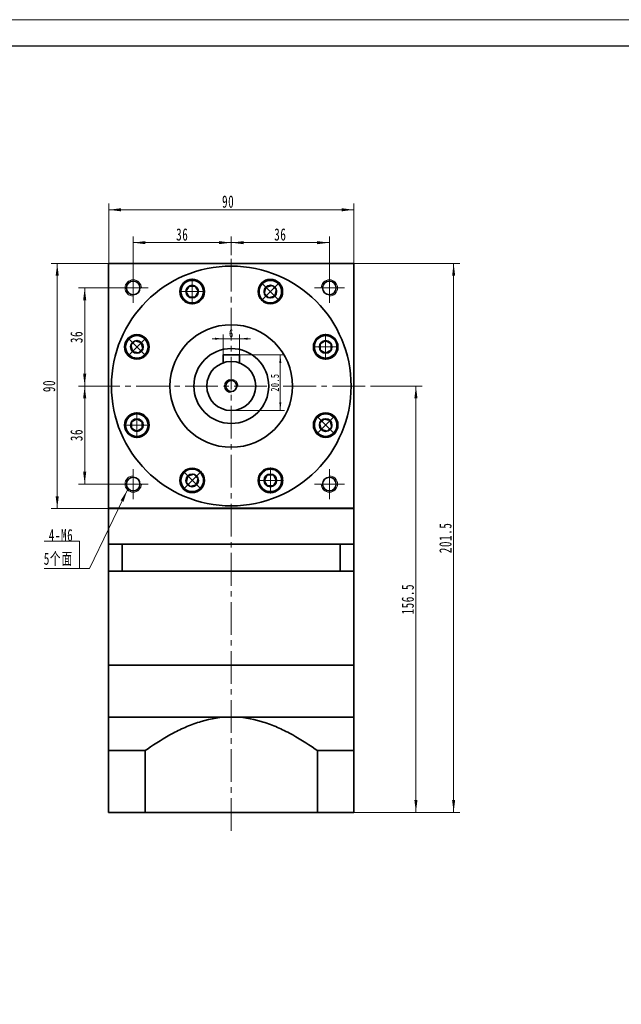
# Model space of a CAD drawing. Header units: millimetres. Extents: x -41 to 770, y -46 to 528.
# Tile 3 of 3: x 329 to 549, y 166 to 528. Entities that reach past the tile are written whole.
import ezdxf

# ---------------------------------------------------------------- set-up
doc = ezdxf.new("R2010")
doc.units = ezdxf.units.MM
doc.set_wipeout_variables(frame=1)
doc.linetypes.add('点画线', pattern=[18, 12, -2, 2, -2])
doc.layers.get('0').update_dxf_attribs({"lineweight": 35})
for name, color, linetype, lineweight in [('CDRAFT0', 7, 'Continuous', 35), ('EB0', 7, 'Continuous', 35), ('EB0_1', 7, 'Continuous', 35), ('中心线层', 1, '点画线', 18), ('图框_外框线', 7, 'Continuous', 18), ('尺寸线层', 3, 'Continuous', 18), ('粗实线', 7, 'Continuous', 50), ('粗实线层', 7, 'Continuous', 35), ('粗实线层_1', 7, 'Continuous', 35)]:
    doc.layers.add(name, color=color, linetype=linetype, lineweight=lineweight)
doc.styles.add('标准', font='txt', dxfattribs={"width": 0.667})
doc.dimstyles.new('a4-1-1', dxfattribs={"dimtxt": 3, "dimasz": 3, "dimexe": 1.5, "dimexo": 0, "dimgap": 0.5, "dimtad": 1, "dimdec": 3, "dimdsep": 46, "dimtxsty": '标准', "dimblk": '_CAXARROW', "dimcen": 0, "dimdle": 4, "dimazin": 2, "dimtfac": 0.707107, "dimtdec": 3, "dimtix": 1, "dimtmove": 2, "dimatfit": 3, "dimfxl": 1, "dimfrac": 2, "dimtolj": 1, "dimtzin": 0, "dimarcsym": 1})

# ---------------------------------------------------------------- blocks, each defined once
blk = doc.blocks.new('*X10')
at = {"layer": '尺寸线层', "linetype": 'Continuous', "transparency": 16777216}
for points in [[(361.33, 457.81), (365.83, 458.37), (365.83, 457.24)], [(451.33, 457.81), (446.83, 458.37), (446.83, 457.24)]]:
    blk.add_hatch(color=0, dxfattribs=at).paths.add_polyline_path(points, flags=0)
at = {"layer": '尺寸线层', "color": 0, "linetype": 'Continuous', "transparency": 16777216}
for p, q in [((361.33, 438.12), (361.33, 460.06)), ((451.33, 438.12), (451.33, 460.06)), ((361.33, 457.81), (451.33, 457.81))]:
    blk.add_line(p, q, dxfattribs=at)
at = {"layer": '尺寸线层', "color": 0, "transparency": 16777216, "insert": (405.19, 460.78), "char_height": 4.5, "width": 9, "attachment_point": 5, "line_spacing_factor": 1.15057, "style": '标准'}
blk.add_mtext('\\T1.1;90', dxfattribs=at)
blk = doc.blocks.new('_CAXARROW')
blk.add_hatch(color=0).paths.add_polyline_path([(0, 0), (-1, 0.125), (-1, -0.125)], flags=0)
blk = doc.blocks.new('*X11')
at = {"layer": '尺寸线层', "linetype": 'Continuous', "transparency": 16777216}
for points in [[(370.33, 445.74), (374.83, 445.18), (374.83, 446.3)], [(406.33, 445.74), (401.83, 445.18), (401.83, 446.3)]]:
    blk.add_hatch(color=0, dxfattribs=at).paths.add_polyline_path(points, flags=0)
at = {"layer": '尺寸线层', "color": 0, "linetype": 'Continuous', "transparency": 16777216}
for p, q in [((370.33, 434.62), (370.33, 447.99)), ((406.33, 445.74), (370.33, 445.74)), ((406.33, 441.12), (406.33, 447.99))]:
    blk.add_line(p, q, dxfattribs=at)
at = {"layer": '尺寸线层', "color": 0, "transparency": 16777216, "insert": (388.33, 448.71), "char_height": 4.5, "width": 9, "attachment_point": 5, "line_spacing_factor": 1.15057, "style": '标准'}
blk.add_mtext('\\T1.1;36', dxfattribs=at)
blk = doc.blocks.new('*X12')
at = {"layer": '尺寸线层', "linetype": 'Continuous', "transparency": 16777216}
for points in [[(406.33, 445.74), (410.83, 446.3), (410.83, 445.18)], [(442.33, 445.74), (437.83, 446.3), (437.83, 445.18)]]:
    blk.add_hatch(color=0, dxfattribs=at).paths.add_polyline_path(points, flags=0)
at = {"layer": '尺寸线层', "color": 0, "linetype": 'Continuous', "transparency": 16777216}
for p, q in [((406.33, 441.12), (406.33, 447.99)), ((406.33, 445.74), (442.33, 445.74)), ((442.33, 434.62), (442.33, 447.99))]:
    blk.add_line(p, q, dxfattribs=at)
at = {"layer": '尺寸线层', "color": 0, "transparency": 16777216, "insert": (424.33, 448.71), "char_height": 4.5, "width": 9, "attachment_point": 5, "line_spacing_factor": 1.15057, "style": '标准'}
blk.add_mtext('\\T1.1;36', dxfattribs=at)
blk = doc.blocks.new('*X13')
at = {"layer": '尺寸线层', "linetype": 'Continuous', "transparency": 16777216}
for points in [[(352.52, 429.12), (353.09, 424.62), (351.96, 424.62)], [(352.52, 393.12), (353.09, 397.62), (351.96, 397.62)]]:
    blk.add_hatch(color=0, dxfattribs=at).paths.add_polyline_path(points, flags=0)
at = {"layer": '尺寸线层', "color": 0, "linetype": 'Continuous', "transparency": 16777216}
for p, q in [((364.83, 429.12), (350.27, 429.12)), ((352.52, 429.12), (352.52, 393.12)), ((353.44, 393.12), (350.27, 393.12))]:
    blk.add_line(p, q, dxfattribs=at)
at = {"layer": '尺寸线层', "color": 0, "transparency": 16777216, "insert": (349.55, 411.12), "char_height": 4.5, "width": 9, "attachment_point": 5, "rotation": 90, "line_spacing_factor": 1.15057, "style": '标准'}
blk.add_mtext('\\T1.1;36', dxfattribs=at)
blk = doc.blocks.new('*X14')
at = {"layer": '尺寸线层', "linetype": 'Continuous', "transparency": 16777216}
for points in [[(352.52, 393.12), (353.09, 388.62), (351.96, 388.62)], [(352.52, 357.12), (353.09, 361.62), (351.96, 361.62)]]:
    blk.add_hatch(color=0, dxfattribs=at).paths.add_polyline_path(points, flags=0)
at = {"layer": '尺寸线层', "color": 0, "linetype": 'Continuous', "transparency": 16777216}
for p, q in [((353.44, 393.12), (350.27, 393.12)), ((352.52, 393.12), (352.52, 357.12)), ((364.83, 357.12), (350.27, 357.12))]:
    blk.add_line(p, q, dxfattribs=at)
at = {"layer": '尺寸线层', "color": 0, "transparency": 16777216, "insert": (349.55, 375.12), "char_height": 4.5, "width": 9, "attachment_point": 5, "rotation": 90, "line_spacing_factor": 1.15057, "style": '标准'}
blk.add_mtext('\\T1.1;36', dxfattribs=at)
blk = doc.blocks.new('*X15')
at = {"layer": '尺寸线层', "linetype": 'Continuous', "transparency": 16777216}
for points in [[(487.94, 438.12), (488.5, 433.62), (487.38, 433.62)], [(487.94, 236.62), (488.5, 241.12), (487.38, 241.12)]]:
    blk.add_hatch(color=0, dxfattribs=at).paths.add_polyline_path(points, flags=0)
at = {"layer": '尺寸线层', "color": 0, "linetype": 'Continuous', "transparency": 16777216}
for p, q in [((451.33, 438.12), (490.19, 438.12)), ((487.94, 438.12), (487.94, 236.62)), ((451.33, 236.62), (490.19, 236.62))]:
    blk.add_line(p, q, dxfattribs=at)
at = {"layer": '尺寸线层', "color": 0, "transparency": 16777216, "insert": (484.95, 337.37), "char_height": 4.5, "width": 21.0008, "attachment_point": 5, "rotation": 90, "line_spacing_factor": 1.15057, "style": '标准'}
blk.add_mtext('\\T1.1;201.5', dxfattribs=at)
blk = doc.blocks.new('*X16')
at = {"layer": '尺寸线层', "linetype": 'Continuous', "transparency": 16777216}
for points in [[(474.1, 393.12), (474.66, 388.62), (473.53, 388.62)], [(474.1, 236.62), (474.66, 241.12), (473.53, 241.12)]]:
    blk.add_hatch(color=0, dxfattribs=at).paths.add_polyline_path(points, flags=0)
at = {"layer": '尺寸线层', "color": 0, "linetype": 'Continuous', "transparency": 16777216}
for p, q in [((457.98, 393.12), (476.35, 393.12)), ((474.1, 393.12), (474.1, 236.62)), ((451.33, 236.62), (476.35, 236.62))]:
    blk.add_line(p, q, dxfattribs=at)
at = {"layer": '尺寸线层', "color": 0, "transparency": 16777216, "insert": (471.11, 314.87), "char_height": 4.5, "width": 20.8061, "attachment_point": 5, "rotation": 90, "line_spacing_factor": 1.15057, "style": '标准'}
blk.add_mtext('\\T1.1;156.5', dxfattribs=at)
blk = doc.blocks.new('*X18')
at = {"layer": '尺寸线层', "linetype": 'Continuous', "transparency": 16777216}
for points in [[(424.33, 404.62), (424.7, 401.62), (423.95, 401.62)], [(424.33, 384.12), (424.7, 387.12), (423.95, 387.12)]]:
    blk.add_hatch(color=0, dxfattribs=at).paths.add_polyline_path(points, flags=0)
at = {"layer": '尺寸线层', "color": 0, "linetype": 'Continuous', "transparency": 16777216}
for p, q in [((409.33, 404.62), (425.83, 404.62)), ((424.33, 404.62), (424.33, 384.12)), ((406.33, 384.12), (425.83, 384.12))]:
    blk.add_line(p, q, dxfattribs=at)
at = {"layer": '尺寸线层', "color": 0, "transparency": 16777216, "insert": (422.34, 394.37), "char_height": 3, "width": 10.9547, "attachment_point": 5, "rotation": 90, "line_spacing_factor": 1.15057, "style": '标准'}
blk.add_mtext('\\T1.1;20.5', dxfattribs=at)
blk = doc.blocks.new('*X19')
at = {"layer": '尺寸线层', "linetype": 'Continuous'}
blk.add_hatch(color=0, dxfattribs=at).paths.add_polyline_path([(17.62, 28.86), (16.17, 24.56), (15.15, 25.05)], flags=0)
at = {"layer": '尺寸线层', "color": 0, "linetype": 'Continuous'}
blk.add_line((17.62, 28.86), (3.67, 0), dxfattribs=at)
at = {"layer": '尺寸线层', "color": 0}
for p, q in [((0, 10.09), (-12.97, 10.09)), ((0, 0), (0, 10.09)), ((3.67, 0), (0, 0)), ((0, 0), (-12.97, 0))]:
    blk.add_line(p, q, dxfattribs=at)
at = {"layer": '尺寸线层', "color": 0, "insert": (-2.25, 0.9), "char_height": 4.5, "width": 19.9754, "attachment_point": 9, "line_spacing_factor": 1.15057, "style": '标准'}
blk.add_mtext('\\T1.1;4-M6\\P5个面', dxfattribs=at)
blk = doc.blocks.new('*X27')
at = {"layer": '尺寸线层', "linetype": 'Continuous', "transparency": 16777216}
for points in [[(403.33, 410.48), (400.33, 410.1), (400.33, 410.85)], [(409.33, 410.48), (412.33, 410.1), (412.33, 410.85)]]:
    blk.add_hatch(color=0, dxfattribs=at).paths.add_polyline_path(points, flags=0)
at = {"layer": '尺寸线层', "color": 0, "linetype": 'Continuous', "transparency": 16777216}
for p, q in [((413.33, 410.48), (399.33, 410.48)), ((403.33, 404.62), (403.33, 411.98)), ((409.33, 404.62), (409.33, 411.98))]:
    blk.add_line(p, q, dxfattribs=at)
at = {"layer": '尺寸线层', "color": 0, "transparency": 16777216, "insert": (406.33, 412.46), "char_height": 3, "width": 6, "attachment_point": 5, "line_spacing_factor": 1.15057, "style": '标准'}
blk.add_mtext('\\T1.1;6', dxfattribs=at)
blk = doc.blocks.new('*X28')
at = {"layer": '中心线层', "linetype": '点画线', "lineweight": 18}
for p, q in [((0, -4.76), (0, 4.76)), ((-4.76, 0), (4.76, 0))]:
    blk.add_line(p, q, dxfattribs=at)
at = {"layer": '粗实线层'}
for p, q in [((-2.31, 0), (-1.15, 2)), ((-2.31, 0), (-1.15, -2)), ((-1.15, 2), (1.15, 2)), ((2.31, 0), (1.15, 2)), ((2.31, 0), (1.15, 2)), ((2.31, 0), (1.15, -2)), ((-1.15, -2), (1.15, -2))]:
    blk.add_line(p, q, dxfattribs=at)
blk.add_circle((0, 0), 2.31, dxfattribs=at)
for start, end in [(0, 180), (180, 360)]:
    blk.add_arc((0, 0), 4.14, start, end, dxfattribs=at)
blk = doc.blocks.new('*X29')
at = {"layer": '尺寸线层', "linetype": 'Continuous', "transparency": 16777216}
for points in [[(342.45, 438.12), (343.01, 433.62), (341.88, 433.62)], [(342.45, 348.12), (343.01, 352.62), (341.88, 352.62)]]:
    blk.add_hatch(color=0, dxfattribs=at).paths.add_polyline_path(points, flags=0)
at = {"layer": '尺寸线层', "color": 0, "linetype": 'Continuous', "transparency": 16777216}
for p, q in [((361.33, 438.12), (340.2, 438.12)), ((342.45, 438.12), (342.45, 348.12)), ((361.33, 348.12), (340.2, 348.12))]:
    blk.add_line(p, q, dxfattribs=at)
at = {"layer": '尺寸线层', "color": 0, "transparency": 16777216, "insert": (339.47, 393.12), "char_height": 4.5, "width": 9, "attachment_point": 5, "rotation": 90, "line_spacing_factor": 1.15057, "style": '标准'}
blk.add_mtext('\\T1.1;90', dxfattribs=at)

msp = doc.modelspace()

# ---------------------------------------------------------------- linework, layer by layer
at = {"layer": 'CDRAFT0', "color": 7}
for points in [[(374.7069, 259.2898), (374.9786, 259.4825), (375.2512, 259.6741), (378.5852, 261.9967), (381.7281, 263.9759), (386.643, 266.5715), (388.3152, 267.3738), (390.8892, 268.4547), (391.7582, 268.7945), (393.5214, 269.4274), (394.4157, 269.7201), (398.8981, 271.0345), (402.5628, 271.6214), (406.3269, 271.6214)], [(437.9469, 259.2898), (437.6752, 259.4825), (437.4026, 259.6741), (434.0686, 261.9967), (430.9257, 263.9759), (426.0108, 266.5715), (424.3387, 267.3738), (421.7646, 268.4547), (420.8956, 268.7945), (419.1324, 269.4274), (418.2381, 269.7201), (413.7557, 271.0345), (410.091, 271.6214), (406.3269, 271.6214)]]:
    msp.add_open_spline(points, degree=3, knots=[0, 0, 0, 0, 0.99690397, 0.99690397, 12.15872641, 12.15872641, 17.73963764, 17.73963764, 20.53009325, 20.53009325, 23.32054886, 23.32054886, 34.48237131, 34.48237131, 34.48237131, 34.48237131], dxfattribs=at)
at = {"layer": 'EB0'}
for p, q in [((451.3269, 335.1215), (361.3269, 335.1215)), ((361.3269, 335.1215), (361.3269, 325.1215)), ((366.3269, 335.1215), (366.3269, 325.1215)), ((446.3269, 335.1215), (446.3269, 325.1215)), ((451.3269, 335.1215), (451.3269, 325.1215)), ((451.3269, 325.1215), (361.3269, 325.1215)), ((361.3269, 325.1214), (361.3269, 290.6214)), ((451.3269, 325.1214), (451.3269, 290.6214)), ((451.3269, 290.6214), (361.3269, 290.6214))]:
    msp.add_line(p, q, dxfattribs=at)
at = {"layer": 'EB0_1'}
for p, q in [((451.3269, 290.6214), (361.3269, 290.6214)), ((361.3269, 290.6214), (361.3269, 236.621)), ((451.3269, 290.6214), (451.3269, 236.621)), ((374.7069, 259.2898), (374.7069, 236.621)), ((437.9469, 259.2898), (437.9469, 236.621)), ((451.3269, 236.621), (361.3269, 236.621))]:
    msp.add_line(p, q, dxfattribs=at)
at = {"layer": '中心线层'}
for p, q in [((406.3269, 229.8259), (406.3269, 441.1215)), ((370.3269, 423.6215), (370.3269, 434.6215)), ((442.3269, 434.6215), (442.3269, 423.6215)), ((364.8269, 429.1215), (375.8269, 429.1215)), ((436.8269, 429.1215), (447.8269, 429.1215)), ((353.435, 393.1215), (457.979, 393.1215)), ((370.3269, 351.6215), (370.3269, 362.6215)), ((442.3269, 362.6215), (442.3269, 351.6215)), ((375.8269, 357.1215), (364.8269, 357.1215)), ((447.8269, 357.1215), (436.8269, 357.1215))]:
    msp.add_line(p, q, dxfattribs=at)
at = {"layer": '粗实线', "lineweight": 40}
msp.add_line((451.3269, 348.1215), (361.3269, 348.1215), dxfattribs=at)
at = {"layer": '粗实线层'}
for p, q in [((361.3269, 438.1215), (451.3269, 438.1215)), ((361.3269, 348.1215), (361.3269, 438.1215)), ((451.3269, 348.1215), (451.3269, 438.1215)), ((409.3269, 404.6215), (403.3269, 404.6215)), ((403.3269, 404.6215), (403.3269, 401.6067)), ((409.3269, 404.6215), (409.3269, 401.6067)), ((361.3269, 348.1215), (361.3269, 335.1215)), ((451.3269, 335.1215), (451.3269, 348.1215)), ((361.3269, 335.1215), (451.3269, 335.1215)), ((361.3269, 271.6214), (451.3269, 271.6214))]:
    msp.add_line(p, q, dxfattribs=at)
for centre, radius in [((406.3269, 393.1215), 44), ((370.3269, 429.1215), 2.5), ((391.9763, 427.7669), 4.5), ((420.6775, 427.7669), 4.5), ((442.3269, 429.1215), 2.5), ((406.3269, 393.1215), 22.5), ((371.6814, 407.4721), 4.5), ((440.9724, 407.4721), 4.5), ((406.3269, 393.1215), 13.75), ((406.3269, 393.1215), 9), ((406.3269, 393.1215), 2), ((371.6814, 378.7708), 4.5), ((440.9724, 378.7708), 4.5), ((391.9763, 358.476), 4.5), ((420.6775, 358.476), 4.5), ((370.3269, 357.1215), 2.5), ((442.3269, 357.1215), 2.5)]:
    msp.add_circle(centre, radius, dxfattribs=at)
at = {"layer": '粗实线层', "lineweight": 18}
for centre, radius, start, end in [((370.3269, 429.1215), 3, 360, 270), ((442.3269, 429.1215), 3, 270, 180), ((406.3269, 393.1215), 2.5, 0, 270), ((370.3269, 357.1215), 3, 90, 360), ((442.3269, 357.1215), 3, 180, 90)]:
    msp.add_arc(centre, radius, start, end, dxfattribs=at)
at = {"layer": '粗实线层_1'}
for p, q in [((374.7069, 259.2898), (361.3269, 259.2898)), ((437.9469, 259.2898), (451.3269, 259.2898))]:
    msp.add_line(p, q, dxfattribs=at)

# ---------------------------------------------------------------- block references
at = {"layer": '尺寸线层'}
msp.add_blockref('*X19', (350.5884, 326.1031), dxfattribs=at)

# ---------------------------------------------------------------- dimensions: what is measured, and where the dimension line sits
dim = msp.add_linear_dim(base=(451.3269, 457.8068), p1=(361.3269, 438.1215), p2=(451.3269, 438.1215), dimstyle='a4-1-1', override={"dimsah": 1, "dimtfac": 1, "dimtfill": 1, "dimtzin": 0}, dxfattribs=at)
dim.commit()
dim.dimension.update_dxf_attribs({"geometry": '*X10', "text_midpoint": (405.1941, 460.7816), "dimtype": 160})
for base, p1, p2, picture, middle in [((370.3269, 445.7387), (406.3269, 441.1215), (370.3269, 434.6215), '*X11', (388.3269, 448.7135)), ((403.3269, 410.4794), (409.3269, 404.6215), (403.3269, 404.6215), '*X27', (406.3269, 412.4626))]:
    dim = msp.add_linear_dim(base=base, p1=p1, p2=p2, dimstyle='a4-1-1', override={"dimsah": 1, "dimtfill": 1, "dimtzin": 0}, dxfattribs=at)
    dim.commit()
    dim.dimension.update_dxf_attribs({"geometry": picture, "text_midpoint": middle})
for base, p1, p2, angle, picture, middle in [((442.3269, 445.7387), (406.3269, 441.1215), (442.3269, 434.6215), 0, '*X12', (424.3269, 448.7135)), ((342.4471, 348.1215), (361.3269, 438.1215), (361.3269, 348.1215), 270, '*X29', (339.4723, 393.1215)), ((487.93768, 236.62103), (451.32691, 438.12145), (451.32691, 236.62103), 270, '*X15', (484.95025, 337.37124)), ((352.5239, 393.1215), (364.8269, 429.1215), (353.435, 393.1215), 270, '*X13', (349.549, 411.1215)), ((424.3269, 384.1215), (409.3269, 404.6215), (406.3269, 384.1215), 270, '*X18', (422.3437, 394.3715)), ((352.5239, 357.1215), (353.435, 393.1215), (364.8269, 357.1215), 270, '*X14', (349.549, 375.1215)), ((474.09719, 236.62103), (457.97903, 393.12145), (451.32691, 236.62103), 270, '*X16', (471.10976, 314.87124))]:
    dim = msp.add_linear_dim(base=base, p1=p1, p2=p2, angle=angle, dimstyle='a4-1-1', override={"dimsah": 1, "dimtfill": 1, "dimtzin": 0}, dxfattribs=at)
    dim.commit()
    dim.dimension.update_dxf_attribs({"geometry": picture, "text_midpoint": middle})

# ---------------------------------------------------------------- next in the draw order: wipeouts: each hides what was drawn before it
for points in [[(396.1163, 427.7669), (396.1162, 427.7912), (396.116, 427.8155), (396.1156, 427.8397), (396.1151, 427.864), (396.1145, 427.8882), (396.1137, 427.9125), (396.1128, 427.9367), (396.1117, 427.961), (396.1105, 427.9852), (396.1092, 428.0094), (396.1077, 428.0336), (396.106, 428.0579), (396.1043, 428.082), (396.1024, 428.1062), (396.1003, 428.1304), (396.0981, 428.1546), (396.0957, 428.1787), (396.0933, 428.2029), (396.0906, 428.227), (396.0879, 428.2511), (396.085, 428.2752), (396.0819, 428.2992), (396.0787, 428.3233), (396.0754, 428.3473), (396.0719, 428.3713), (396.0683, 428.3953), (396.0646, 428.4193), (396.0607, 428.4433), (396.0566, 428.4672), (396.0525, 428.4911), (396.0525, 428.4911), (396.0144, 428.6798), (395.9676, 428.8665), (395.9122, 429.0508), (395.8482, 429.2324), (395.7759, 429.4108), (395.6954, 429.5856), (395.6069, 429.7565), (395.5105, 429.9231), (395.4064, 430.0851), (395.2949, 430.242), (395.1763, 430.3936), (395.0508, 430.5395), (394.9186, 430.6794), (394.78, 430.813), (394.6354, 430.9401), (394.485, 431.0602), (394.3292, 431.1733), (394.1683, 431.279), (394.0027, 431.3771), (393.8327, 431.4674), (393.6587, 431.5497), (393.4811, 431.6238), (393.3002, 431.6896), (393.1164, 431.7469), (392.9302, 431.7955), (392.7419, 431.8355), (392.5519, 431.8667), (392.3607, 431.889), (392.1687, 431.9025), (391.9763, 431.9069), (391.9763, 431.9069), (391.7838, 431.9025), (391.5918, 431.889), (391.4006, 431.8667), (391.2107, 431.8355), (391.0224, 431.7955), (390.8362, 431.7469), (390.6524, 431.6896), (390.4715, 431.6238), (390.2938, 431.5497), (390.1198, 431.4674), (389.9498, 431.3771), (389.7842, 431.279), (389.6233, 431.1733), (389.4675, 431.0602), (389.3172, 430.9401), (389.1726, 430.813), (389.034, 430.6794), (388.9018, 430.5395), (388.7762, 430.3936), (388.6576, 430.242), (388.5461, 430.0851), (388.4421, 429.9231), (388.3457, 429.7565), (388.2571, 429.5856), (388.1766, 429.4108), (388.1043, 429.2324), (388.0404, 429.0508), (387.985, 428.8665), (387.9382, 428.6798), (387.9001, 428.4911), (387.9001, 428.4911), (387.8959, 428.4672), (387.8919, 428.4433), (387.888, 428.4193), (387.8842, 428.3953), (387.8806, 428.3713), (387.8772, 428.3473), (387.8738, 428.3233), (387.8706, 428.2992), (387.8676, 428.2752), (387.8647, 428.2511), (387.8619, 428.227), (387.8593, 428.2029), (387.8568, 428.1787), (387.8545, 428.1546), (387.8523, 428.1304), (387.8502, 428.1062), (387.8483, 428.082), (387.8465, 428.0579), (387.8449, 428.0336), (387.8434, 428.0094), (387.842, 427.9852), (387.8408, 427.961), (387.8398, 427.9367), (387.8388, 427.9125), (387.8381, 427.8882), (387.8374, 427.864), (387.8369, 427.8397), (387.8366, 427.8155), (387.8363, 427.7912), (387.8363, 427.7669), (387.8363, 427.7669), (387.842, 427.5503), (387.859, 427.3342), (387.8872, 427.1193), (387.9267, 426.9062), (387.9773, 426.6954), (388.0389, 426.4876), (388.1113, 426.2833), (388.1942, 426.083), (388.2875, 425.8874), (388.3909, 425.6969), (388.5042, 425.5121), (388.6269, 425.3335), (388.7589, 425.1615), (388.8997, 424.9967), (389.0489, 424.8395), (389.2061, 424.6903), (389.3709, 424.5495), (389.5428, 424.4176), (389.7215, 424.2948), (389.9063, 424.1816), (390.0968, 424.0782), (390.2924, 423.9849), (390.4926, 423.9019), (390.6969, 423.8296), (390.9048, 423.768), (391.1155, 423.7174), (391.3286, 423.6779), (391.5435, 423.6496), (391.7596, 423.6326), (391.9763, 423.6269), (391.9763, 423.6269), (392.1929, 423.6326), (392.409, 423.6496), (392.6239, 423.6779), (392.837, 423.7174), (393.0478, 423.768), (393.2556, 423.8296), (393.4599, 423.9019), (393.6602, 423.9849), (393.8558, 424.0782), (394.0463, 424.1816), (394.2311, 424.2948), (394.4097, 424.4176), (394.5817, 424.5495), (394.7465, 424.6903), (394.9037, 424.8395), (395.0529, 424.9967), (395.1937, 425.1615), (395.3256, 425.3335), (395.4484, 425.5121), (395.5616, 425.6969), (395.665, 425.8874), (395.7584, 426.083), (395.8413, 426.2833), (395.9137, 426.4876), (395.9752, 426.6954), (396.0258, 426.9062), (396.0653, 427.1193), (396.0936, 427.3342), (396.1106, 427.5503)], [(423.605, 424.8395), (423.6221, 424.8567), (423.6391, 424.874), (423.656, 424.8914), (423.6728, 424.9089), (423.6895, 424.9265), (423.7061, 424.9442), (423.7226, 424.962), (423.7389, 424.9799), (423.7552, 424.9979), (423.7714, 425.016), (423.7875, 425.0342), (423.8034, 425.0525), (423.8193, 425.0708), (423.835, 425.0893), (423.8507, 425.1078), (423.8662, 425.1265), (423.8816, 425.1452), (423.8969, 425.164), (423.9121, 425.1829), (423.9272, 425.2019), (423.9422, 425.221), (423.9571, 425.2402), (423.9718, 425.2595), (423.9864, 425.2788), (424.001, 425.2983), (424.0154, 425.3178), (424.0297, 425.3374), (424.0439, 425.3571), (424.0579, 425.3768), (424.0719, 425.3967), (424.0719, 425.3967), (424.1784, 425.557), (424.2773, 425.7221), (424.3685, 425.8917), (424.4517, 426.0653), (424.5267, 426.2425), (424.5934, 426.4231), (424.6516, 426.6066), (424.7012, 426.7926), (424.7422, 426.9806), (424.7743, 427.1704), (424.7976, 427.3615), (424.812, 427.5535), (424.8175, 427.7459), (424.814, 427.9383), (424.8015, 428.1304), (424.7802, 428.3217), (424.75, 428.5118), (424.7109, 428.7003), (424.6632, 428.8868), (424.6068, 429.0708), (424.542, 429.2521), (424.4688, 429.4301), (424.3874, 429.6045), (424.2979, 429.775), (424.2007, 429.9411), (424.0958, 430.1025), (423.9836, 430.2589), (423.8642, 430.4099), (423.7379, 430.5551), (423.605, 430.6944), (423.605, 430.6944), (423.4657, 430.8273), (423.3205, 430.9536), (423.1695, 431.073), (423.0131, 431.1852), (422.8517, 431.2901), (422.6856, 431.3873), (422.5151, 431.4768), (422.3407, 431.5582), (422.1627, 431.6314), (421.9814, 431.6962), (421.7974, 431.7526), (421.6109, 431.8003), (421.4224, 431.8394), (421.2323, 431.8696), (421.041, 431.8909), (420.8489, 431.9034), (420.6565, 431.9069), (420.4641, 431.9014), (420.2721, 431.887), (420.081, 431.8637), (419.8912, 431.8316), (419.7032, 431.7906), (419.5172, 431.741), (419.3337, 431.6828), (419.1531, 431.6161), (418.9759, 431.5411), (418.8023, 431.4579), (418.6328, 431.3667), (418.4676, 431.2678), (418.3073, 431.1613), (418.3073, 431.1613), (418.2874, 431.1473), (418.2677, 431.1333), (418.248, 431.1191), (418.2284, 431.1048), (418.2089, 431.0904), (418.1894, 431.0758), (418.1701, 431.0612), (418.1508, 431.0465), (418.1316, 431.0316), (418.1125, 431.0166), (418.0935, 431.0015), (418.0746, 430.9863), (418.0558, 430.971), (418.0371, 430.9556), (418.0184, 430.9401), (417.9999, 430.9244), (417.9814, 430.9087), (417.9631, 430.8928), (417.9448, 430.8769), (417.9266, 430.8608), (417.9085, 430.8446), (417.8905, 430.8283), (417.8726, 430.812), (417.8548, 430.7955), (417.8371, 430.7789), (417.8195, 430.7622), (417.802, 430.7454), (417.7846, 430.7285), (417.7673, 430.7115), (417.7501, 430.6944), (417.7501, 430.6944), (417.6009, 430.5371), (417.4602, 430.3723), (417.3282, 430.2004), (417.2054, 430.0217), (417.0922, 429.8369), (416.9888, 429.6465), (416.8955, 429.4508), (416.8125, 429.2506), (416.7402, 429.0463), (416.6786, 428.8384), (416.628, 428.6277), (416.5885, 428.4146), (416.5602, 428.1997), (416.5432, 427.9836), (416.5375, 427.7669), (416.5432, 427.5503), (416.5602, 427.3342), (416.5885, 427.1193), (416.628, 426.9062), (416.6786, 426.6954), (416.7402, 426.4876), (416.8125, 426.2833), (416.8955, 426.083), (416.9888, 425.8874), (417.0922, 425.6969), (417.2054, 425.5121), (417.3282, 425.3335), (417.4602, 425.1615), (417.6009, 424.9967), (417.7501, 424.8395), (417.7501, 424.8395), (417.9073, 424.6903), (418.0721, 424.5495), (418.2441, 424.4176), (418.4227, 424.2948), (418.6075, 424.1816), (418.798, 424.0782), (418.9936, 423.9849), (419.1939, 423.9019), (419.3982, 423.8296), (419.606, 423.768), (419.8168, 423.7174), (420.0299, 423.6779), (420.2448, 423.6496), (420.4609, 423.6326), (420.6775, 423.6269), (420.8942, 423.6326), (421.1103, 423.6496), (421.3252, 423.6779), (421.5383, 423.7174), (421.749, 423.768), (421.9569, 423.8296), (422.1612, 423.9019), (422.3614, 423.9849), (422.5571, 424.0782), (422.7475, 424.1816), (422.9323, 424.2948), (423.111, 424.4176), (423.2829, 424.5495), (423.4477, 424.6903)], [(374.6088, 410.3995), (374.5916, 410.4166), (374.5743, 410.4336), (374.5569, 410.4505), (374.5394, 410.4673), (374.5218, 410.484), (374.5041, 410.5006), (374.4863, 410.5171), (374.4684, 410.5335), (374.4504, 410.5498), (374.4324, 410.5659), (374.4142, 410.582), (374.3959, 410.598), (374.3775, 410.6138), (374.3591, 410.6296), (374.3405, 410.6452), (374.3219, 410.6607), (374.3031, 410.6762), (374.2843, 410.6915), (374.2654, 410.7067), (374.2464, 410.7218), (374.2273, 410.7367), (374.2081, 410.7516), (374.1889, 410.7664), (374.1695, 410.781), (374.1501, 410.7955), (374.1306, 410.8099), (374.111, 410.8242), (374.0913, 410.8384), (374.0715, 410.8525), (374.0517, 410.8664), (374.0517, 410.8664), (373.8913, 410.9729), (373.7262, 411.0719), (373.5567, 411.163), (373.3831, 411.2462), (373.2058, 411.3212), (373.0252, 411.3879), (372.8418, 411.4461), (372.6558, 411.4958), (372.4677, 411.5367), (372.2779, 411.5689), (372.0869, 411.5922), (371.8949, 411.6066), (371.7025, 411.612), (371.51, 411.6085), (371.3179, 411.5961), (371.1266, 411.5747), (370.9365, 411.5445), (370.7481, 411.5055), (370.5616, 411.4577), (370.3775, 411.4014), (370.1963, 411.3365), (370.0183, 411.2633), (369.8438, 411.1819), (369.6734, 411.0925), (369.5073, 410.9952), (369.3459, 410.8904), (369.1895, 410.7781), (369.0385, 410.6587), (368.8932, 410.5324), (368.754, 410.3995), (368.754, 410.3995), (368.6211, 410.2603), (368.4948, 410.115), (368.3754, 409.964), (368.2631, 409.8077), (368.1583, 409.6462), (368.061, 409.4801), (367.9716, 409.3097), (367.8902, 409.1352), (367.817, 408.9572), (367.7521, 408.776), (367.6958, 408.5919), (367.648, 408.4055), (367.609, 408.217), (367.5788, 408.0269), (367.5574, 407.8356), (367.545, 407.6435), (367.5415, 407.451), (367.5469, 407.2586), (367.5613, 407.0667), (367.5846, 406.8756), (367.6168, 406.6858), (367.6577, 406.4977), (367.7074, 406.3117), (367.7656, 406.1283), (367.8323, 405.9477), (367.9073, 405.7704), (367.9905, 405.5968), (368.0816, 405.4273), (368.1806, 405.2622), (368.2871, 405.1018), (368.2871, 405.1018), (368.301, 405.082), (368.3151, 405.0622), (368.3293, 405.0425), (368.3436, 405.0229), (368.358, 405.0034), (368.3725, 404.984), (368.3871, 404.9646), (368.4019, 404.9454), (368.4168, 404.9262), (368.4317, 404.9071), (368.4468, 404.8881), (368.462, 404.8692), (368.4773, 404.8504), (368.4928, 404.8316), (368.5083, 404.813), (368.5239, 404.7944), (368.5397, 404.776), (368.5555, 404.7576), (368.5715, 404.7393), (368.5876, 404.7212), (368.6037, 404.7031), (368.62, 404.6851), (368.6364, 404.6672), (368.6529, 404.6494), (368.6695, 404.6317), (368.6862, 404.6141), (368.703, 404.5966), (368.7199, 404.5792), (368.7369, 404.5619), (368.754, 404.5447), (368.754, 404.5447), (368.9112, 404.3955), (369.076, 404.2547), (369.248, 404.1227), (369.4266, 404), (369.6114, 403.8867), (369.8019, 403.7833), (369.9975, 403.69), (370.1978, 403.6071), (370.4021, 403.5347), (370.6099, 403.4731), (370.8207, 403.4225), (371.0338, 403.3831), (371.2487, 403.3548), (371.4648, 403.3378), (371.6814, 403.3321), (371.8981, 403.3378), (372.1142, 403.3548), (372.3291, 403.3831), (372.5422, 403.4225), (372.7529, 403.4731), (372.9608, 403.5347), (373.1651, 403.6071), (373.3653, 403.69), (373.5609, 403.7833), (373.7514, 403.8867), (373.9362, 404), (374.1149, 404.1227), (374.2868, 404.2547), (374.4516, 404.3955), (374.6088, 404.5447), (374.6088, 404.5447), (374.758, 404.7019), (374.8988, 404.8667), (375.0308, 405.0386), (375.1535, 405.2173), (375.2668, 405.4021), (375.3702, 405.5926), (375.4635, 405.7882), (375.5464, 405.9884), (375.6188, 406.1927), (375.6804, 406.4006), (375.731, 406.6113), (375.7705, 406.8244), (375.7987, 407.0393), (375.8158, 407.2554), (375.8214, 407.4721), (375.8158, 407.6888), (375.7987, 407.9048), (375.7705, 408.1197), (375.731, 408.3328), (375.6804, 408.5436), (375.6188, 408.7514), (375.5464, 408.9557), (375.4635, 409.156), (375.3702, 409.3516), (375.2668, 409.5421), (375.1535, 409.7269), (375.0308, 409.9055), (374.8988, 410.0775), (374.758, 410.2423)], [(440.9724, 403.3321), (440.9967, 403.3322), (441.0209, 403.3324), (441.0452, 403.3327), (441.0694, 403.3332), (441.0937, 403.3339), (441.1179, 403.3346), (441.1422, 403.3356), (441.1664, 403.3366), (441.1907, 403.3378), (441.2149, 403.3392), (441.2391, 403.3407), (441.2633, 403.3423), (441.2875, 403.3441), (441.3117, 403.346), (441.3359, 403.3481), (441.36, 403.3503), (441.3842, 403.3526), (441.4083, 403.3551), (441.4324, 403.3577), (441.4565, 403.3605), (441.4806, 403.3634), (441.5047, 403.3664), (441.5288, 403.3696), (441.5528, 403.373), (441.5768, 403.3764), (441.6008, 403.3801), (441.6248, 403.3838), (441.6487, 403.3877), (441.6726, 403.3917), (441.6965, 403.3959), (441.6965, 403.3959), (441.8852, 403.434), (442.0719, 403.4808), (442.2563, 403.5362), (442.4378, 403.6001), (442.6162, 403.6724), (442.7911, 403.7529), (442.962, 403.8415), (443.1286, 403.9379), (443.2905, 404.042), (443.4475, 404.1534), (443.5991, 404.272), (443.745, 404.3976), (443.8849, 404.5298), (444.0185, 404.6684), (444.1455, 404.813), (444.2657, 404.9633), (444.3787, 405.1191), (444.4844, 405.28), (444.5825, 405.4456), (444.6728, 405.6156), (444.7551, 405.7897), (444.8292, 405.9673), (444.895, 406.1482), (444.9523, 406.332), (445.001, 406.5182), (445.041, 406.7065), (445.0722, 406.8964), (445.0945, 407.0876), (445.1079, 407.2796), (445.1124, 407.4721), (445.1124, 407.4721), (445.1079, 407.6645), (445.0945, 407.8565), (445.0722, 408.0477), (445.041, 408.2377), (445.001, 408.426), (444.9523, 408.6122), (444.895, 408.796), (444.8292, 408.9769), (444.7551, 409.1545), (444.6728, 409.3285), (444.5825, 409.4985), (444.4844, 409.6641), (444.3787, 409.825), (444.2657, 409.9808), (444.1455, 410.1312), (444.0185, 410.2758), (443.8849, 410.4144), (443.745, 410.5466), (443.5991, 410.6721), (443.4475, 410.7907), (443.2905, 410.9022), (443.1286, 411.0063), (442.962, 411.1027), (442.7911, 411.1912), (442.6162, 411.2717), (442.4378, 411.344), (442.2563, 411.408), (442.0719, 411.4634), (441.8852, 411.5102), (441.6965, 411.5483), (441.6965, 411.5483), (441.6726, 411.5524), (441.6487, 411.5565), (441.6248, 411.5604), (441.6008, 411.5641), (441.5768, 411.5677), (441.5528, 411.5712), (441.5288, 411.5745), (441.5047, 411.5777), (441.4806, 411.5808), (441.4565, 411.5837), (441.4324, 411.5864), (441.4083, 411.5891), (441.3842, 411.5915), (441.36, 411.5939), (441.3359, 411.5961), (441.3117, 411.5982), (441.2875, 411.6001), (441.2633, 411.6018), (441.2391, 411.6035), (441.2149, 411.605), (441.1907, 411.6063), (441.1664, 411.6075), (441.1422, 411.6086), (441.1179, 411.6095), (441.0937, 411.6103), (441.0694, 411.6109), (441.0452, 411.6114), (441.0209, 411.6118), (440.9967, 411.612), (440.9724, 411.6121), (440.9724, 411.6121), (440.7557, 411.6064), (440.5396, 411.5894), (440.3248, 411.5611), (440.1116, 411.5216), (439.9009, 411.471), (439.6931, 411.4095), (439.4887, 411.3371), (439.2885, 411.2542), (439.0929, 411.1608), (438.9024, 411.0574), (438.7176, 410.9442), (438.539, 410.8214), (438.367, 410.6895), (438.2022, 410.5487), (438.045, 410.3995), (437.8958, 410.2423), (437.755, 410.0775), (437.6231, 409.9055), (437.5003, 409.7269), (437.387, 409.5421), (437.2836, 409.3516), (437.1903, 409.156), (437.1074, 408.9557), (437.035, 408.7514), (436.9735, 408.5436), (436.9229, 408.3328), (436.8834, 408.1197), (436.8551, 407.9048), (436.8381, 407.6888), (436.8324, 407.4721), (436.8324, 407.4721), (436.8381, 407.2554), (436.8551, 407.0393), (436.8834, 406.8244), (436.9229, 406.6113), (436.9735, 406.4006), (437.035, 406.1927), (437.1074, 405.9884), (437.1903, 405.7882), (437.2836, 405.5926), (437.387, 405.4021), (437.5003, 405.2173), (437.6231, 405.0386), (437.755, 404.8667), (437.8958, 404.7019), (438.045, 404.5447), (438.2022, 404.3955), (438.367, 404.2547), (438.539, 404.1227), (438.7176, 404), (438.9024, 403.8867), (439.0929, 403.7833), (439.2885, 403.69), (439.4887, 403.6071), (439.6931, 403.5347), (439.9009, 403.4731), (440.1116, 403.4225), (440.3248, 403.3831), (440.5396, 403.3548), (440.7557, 403.3378)], [(371.6814, 382.9108), (371.6572, 382.9108), (371.6329, 382.9105), (371.6086, 382.9102), (371.5844, 382.9097), (371.5601, 382.909), (371.5359, 382.9083), (371.5116, 382.9073), (371.4874, 382.9063), (371.4632, 382.9051), (371.4389, 382.9037), (371.4147, 382.9022), (371.3905, 382.9006), (371.3663, 382.8988), (371.3421, 382.8969), (371.3179, 382.8948), (371.2938, 382.8926), (371.2696, 382.8903), (371.2455, 382.8878), (371.2214, 382.8852), (371.1973, 382.8824), (371.1732, 382.8795), (371.1491, 382.8765), (371.1251, 382.8733), (371.101, 382.8699), (371.077, 382.8665), (371.053, 382.8629), (371.029, 382.8591), (371.0051, 382.8552), (370.9812, 382.8512), (370.9573, 382.847), (370.9573, 382.847), (370.7686, 382.8089), (370.5819, 382.7621), (370.3975, 382.7067), (370.216, 382.6428), (370.0376, 382.5705), (369.8627, 382.49), (369.6918, 382.4014), (369.5252, 382.305), (369.3633, 382.201), (369.2063, 382.0895), (369.0548, 381.9709), (368.9088, 381.8453), (368.7689, 381.7131), (368.6353, 381.5745), (368.5083, 381.4299), (368.3881, 381.2796), (368.2751, 381.1238), (368.1694, 380.9629), (368.0713, 380.7973), (367.981, 380.6273), (367.8987, 380.4533), (367.8246, 380.2756), (367.7588, 380.0947), (367.7015, 379.9109), (367.6528, 379.7247), (367.6128, 379.5364), (367.5816, 379.3465), (367.5593, 379.1553), (367.5459, 378.9633), (367.5414, 378.7708), (367.5414, 378.7708), (367.5459, 378.5784), (367.5593, 378.3864), (367.5816, 378.1952), (367.6128, 378.0052), (367.6528, 377.8169), (367.7015, 377.6307), (367.7588, 377.4469), (367.8246, 377.266), (367.8987, 377.0884), (367.981, 376.9144), (368.0713, 376.7444), (368.1694, 376.5788), (368.2751, 376.4179), (368.3881, 376.2621), (368.5083, 376.1117), (368.6353, 375.9671), (368.7689, 375.8285), (368.9088, 375.6963), (369.0548, 375.5708), (369.2063, 375.4522), (369.3633, 375.3407), (369.5252, 375.2366), (369.6918, 375.1402), (369.8627, 375.0517), (370.0376, 374.9712), (370.216, 374.8989), (370.3975, 374.8349), (370.5819, 374.7795), (370.7686, 374.7327), (370.9573, 374.6946), (370.9573, 374.6946), (370.9812, 374.6905), (371.0051, 374.6864), (371.029, 374.6825), (371.053, 374.6788), (371.077, 374.6752), (371.101, 374.6717), (371.1251, 374.6684), (371.1491, 374.6652), (371.1732, 374.6621), (371.1973, 374.6592), (371.2214, 374.6565), (371.2455, 374.6538), (371.2696, 374.6514), (371.2938, 374.649), (371.3179, 374.6468), (371.3421, 374.6448), (371.3663, 374.6428), (371.3905, 374.6411), (371.4147, 374.6394), (371.4389, 374.6379), (371.4632, 374.6366), (371.4874, 374.6354), (371.5116, 374.6343), (371.5359, 374.6334), (371.5601, 374.6326), (371.5844, 374.632), (371.6086, 374.6315), (371.6329, 374.6311), (371.6572, 374.6309), (371.6814, 374.6308), (371.6814, 374.6308), (371.8981, 374.6365), (372.1142, 374.6535), (372.3291, 374.6818), (372.5422, 374.7213), (372.7529, 374.7719), (372.9608, 374.8334), (373.1651, 374.9058), (373.3653, 374.9887), (373.5609, 375.0821), (373.7514, 375.1855), (373.9362, 375.2987), (374.1149, 375.4215), (374.2868, 375.5534), (374.4516, 375.6942), (374.6088, 375.8434), (374.758, 376.0006), (374.8988, 376.1654), (375.0308, 376.3374), (375.1535, 376.516), (375.2668, 376.7008), (375.3702, 376.8913), (375.4635, 377.0869), (375.5464, 377.2872), (375.6188, 377.4915), (375.6804, 377.6993), (375.731, 377.9101), (375.7705, 378.1232), (375.7987, 378.3381), (375.8158, 378.5542), (375.8214, 378.7708), (375.8214, 378.7708), (375.8158, 378.9875), (375.7987, 379.2036), (375.7705, 379.4185), (375.731, 379.6316), (375.6804, 379.8423), (375.6188, 380.0502), (375.5464, 380.2545), (375.4635, 380.4547), (375.3702, 380.6503), (375.2668, 380.8408), (375.1535, 381.0256), (375.0308, 381.2043), (374.8988, 381.3762), (374.758, 381.541), (374.6088, 381.6982), (374.4516, 381.8474), (374.2868, 381.9882), (374.1149, 382.1202), (373.9362, 382.2429), (373.7514, 382.3562), (373.5609, 382.4596), (373.3653, 382.5529), (373.1651, 382.6358), (372.9608, 382.7082), (372.7529, 382.7698), (372.5422, 382.8204), (372.3291, 382.8599), (372.1142, 382.8881), (371.8981, 382.9051)], [(438.045, 375.8434), (438.0622, 375.8263), (438.0795, 375.8093), (438.0969, 375.7924), (438.1144, 375.7756), (438.132, 375.7589), (438.1497, 375.7423), (438.1675, 375.7258), (438.1854, 375.7094), (438.2034, 375.6931), (438.2215, 375.677), (438.2396, 375.6609), (438.2579, 375.6449), (438.2763, 375.6291), (438.2947, 375.6133), (438.3133, 375.5977), (438.3319, 375.5822), (438.3507, 375.5667), (438.3695, 375.5514), (438.3884, 375.5362), (438.4074, 375.5211), (438.4265, 375.5062), (438.4457, 375.4913), (438.4649, 375.4765), (438.4843, 375.4619), (438.5037, 375.4474), (438.5232, 375.433), (438.5428, 375.4187), (438.5625, 375.4045), (438.5823, 375.3904), (438.6021, 375.3765), (438.6021, 375.3765), (438.7625, 375.27), (438.9276, 375.171), (439.0971, 375.0799), (439.2707, 374.9967), (439.448, 374.9217), (439.6286, 374.855), (439.812, 374.7968), (439.998, 374.7471), (440.1861, 374.7062), (440.3759, 374.674), (440.567, 374.6507), (440.7589, 374.6363), (440.9513, 374.6309), (441.1438, 374.6344), (441.3359, 374.6468), (441.5272, 374.6682), (441.7173, 374.6984), (441.9058, 374.7374), (442.0922, 374.7852), (442.2763, 374.8415), (442.4575, 374.9064), (442.6355, 374.9796), (442.81, 375.061), (442.9804, 375.1504), (443.1465, 375.2477), (443.308, 375.3525), (443.4643, 375.4648), (443.6153, 375.5842), (443.7606, 375.7105), (443.8998, 375.8434), (443.8998, 375.8434), (444.0327, 375.9826), (444.159, 376.1279), (444.2784, 376.2789), (444.3907, 376.4352), (444.4955, 376.5967), (444.5928, 376.7628), (444.6822, 376.9332), (444.7636, 377.1077), (444.8368, 377.2857), (444.9017, 377.4669), (444.9581, 377.651), (445.0058, 377.8374), (445.0448, 378.0259), (445.075, 378.216), (445.0964, 378.4073), (445.1088, 378.5994), (445.1123, 378.7919), (445.1069, 378.9843), (445.0925, 379.1763), (445.0692, 379.3673), (445.037, 379.5571), (444.9961, 379.7452), (444.9465, 379.9312), (444.8882, 380.1146), (444.8215, 380.2952), (444.7465, 380.4725), (444.6633, 380.6461), (444.5722, 380.8156), (444.4732, 380.9807), (444.3667, 381.1411), (444.3667, 381.1411), (444.3528, 381.1609), (444.3387, 381.1807), (444.3245, 381.2004), (444.3102, 381.22), (444.2958, 381.2395), (444.2813, 381.2589), (444.2667, 381.2783), (444.2519, 381.2975), (444.237, 381.3167), (444.2221, 381.3358), (444.207, 381.3548), (444.1918, 381.3737), (444.1765, 381.3925), (444.1611, 381.4113), (444.1455, 381.4299), (444.1299, 381.4485), (444.1141, 381.4669), (444.0983, 381.4853), (444.0823, 381.5036), (444.0663, 381.5218), (444.0501, 381.5398), (444.0338, 381.5578), (444.0174, 381.5757), (444.0009, 381.5935), (443.9843, 381.6112), (443.9676, 381.6288), (443.9508, 381.6463), (443.9339, 381.6637), (443.9169, 381.681), (443.8998, 381.6982), (443.8998, 381.6982), (443.7426, 381.8474), (443.5778, 381.9882), (443.4058, 382.1202), (443.2272, 382.2429), (443.0424, 382.3562), (442.8519, 382.4596), (442.6563, 382.5529), (442.456, 382.6358), (442.2517, 382.7082), (442.0439, 382.7698), (441.8331, 382.8204), (441.62, 382.8599), (441.4051, 382.8881), (441.1891, 382.9051), (440.9724, 382.9108), (440.7557, 382.9051), (440.5396, 382.8881), (440.3248, 382.8599), (440.1116, 382.8204), (439.9009, 382.7698), (439.6931, 382.7082), (439.4887, 382.6358), (439.2885, 382.5529), (439.0929, 382.4596), (438.9024, 382.3562), (438.7176, 382.2429), (438.539, 382.1202), (438.367, 381.9882), (438.2022, 381.8474), (438.045, 381.6982), (438.045, 381.6982), (437.8958, 381.541), (437.755, 381.3762), (437.6231, 381.2043), (437.5003, 381.0256), (437.387, 380.8408), (437.2836, 380.6503), (437.1903, 380.4547), (437.1074, 380.2545), (437.035, 380.0502), (436.9735, 379.8423), (436.9229, 379.6316), (436.8834, 379.4185), (436.8551, 379.2036), (436.8381, 378.9875), (436.8324, 378.7708), (436.8381, 378.5542), (436.8551, 378.3381), (436.8834, 378.1232), (436.9229, 377.9101), (436.9735, 377.6993), (437.035, 377.4915), (437.1074, 377.2872), (437.1903, 377.0869), (437.2836, 376.8913), (437.387, 376.7008), (437.5003, 376.516), (437.6231, 376.3374), (437.755, 376.1654), (437.8958, 376.0006)], [(389.0489, 361.4034), (389.0317, 361.3862), (389.0147, 361.3689), (388.9978, 361.3515), (388.981, 361.334), (388.9643, 361.3164), (388.9477, 361.2987), (388.9313, 361.2809), (388.9149, 361.263), (388.8986, 361.245), (388.8824, 361.2269), (388.8663, 361.2087), (388.8504, 361.1904), (388.8345, 361.1721), (388.8188, 361.1536), (388.8031, 361.1351), (388.7876, 361.1164), (388.7722, 361.0977), (388.7569, 361.0789), (388.7417, 361.06), (388.7266, 361.041), (388.7116, 361.0219), (388.6968, 361.0027), (388.682, 360.9834), (388.6674, 360.9641), (388.6528, 360.9446), (388.6384, 360.9251), (388.6241, 360.9055), (388.61, 360.8858), (388.5959, 360.8661), (388.5819, 360.8462), (388.5819, 360.8462), (388.4754, 360.6859), (388.3765, 360.5208), (388.2853, 360.3512), (388.2022, 360.1776), (388.1271, 360.0004), (388.0604, 359.8198), (388.0022, 359.6363), (387.9526, 359.4503), (387.9116, 359.2623), (387.8795, 359.0725), (387.8562, 358.8814), (387.8418, 358.6894), (387.8363, 358.497), (387.8398, 358.3046), (387.8523, 358.1125), (387.8736, 357.9212), (387.9038, 357.7311), (387.9429, 357.5426), (387.9906, 357.3561), (388.047, 357.1721), (388.1118, 356.9908), (388.185, 356.8128), (388.2664, 356.6384), (388.3559, 356.4679), (388.4531, 356.3018), (388.558, 356.1404), (388.6702, 355.984), (388.7897, 355.8331), (388.9159, 355.6878), (389.0489, 355.5485), (389.0489, 355.5485), (389.1881, 355.4156), (389.3334, 355.2893), (389.4843, 355.1699), (389.6407, 355.0577), (389.8021, 354.9528), (389.9682, 354.8556), (390.1387, 354.7661), (390.3131, 354.6847), (390.4911, 354.6115), (390.6724, 354.5467), (390.8564, 354.4903), (391.0429, 354.4426), (391.2314, 354.4035), (391.4215, 354.3733), (391.6128, 354.352), (391.8049, 354.3395), (391.9973, 354.336), (392.1898, 354.3415), (392.3817, 354.3559), (392.5728, 354.3792), (392.7626, 354.4113), (392.9507, 354.4523), (393.1366, 354.5019), (393.3201, 354.5601), (393.5007, 354.6268), (393.6779, 354.7019), (393.8515, 354.785), (394.0211, 354.8762), (394.1862, 354.9751), (394.3465, 355.0816), (394.3465, 355.0816), (394.3664, 355.0956), (394.3861, 355.1096), (394.4058, 355.1238), (394.4254, 355.1381), (394.445, 355.1525), (394.4644, 355.1671), (394.4837, 355.1817), (394.503, 355.1964), (394.5222, 355.2113), (394.5413, 355.2263), (394.5603, 355.2414), (394.5792, 355.2566), (394.598, 355.2719), (394.6167, 355.2873), (394.6354, 355.3028), (394.6539, 355.3185), (394.6724, 355.3342), (394.6908, 355.3501), (394.709, 355.366), (394.7272, 355.3821), (394.7453, 355.3983), (394.7633, 355.4146), (394.7812, 355.4309), (394.799, 355.4474), (394.8167, 355.464), (394.8343, 355.4807), (394.8518, 355.4975), (394.8692, 355.5144), (394.8865, 355.5314), (394.9037, 355.5485), (394.9037, 355.5485), (395.0529, 355.7058), (395.1937, 355.8706), (395.3256, 356.0425), (395.4484, 356.2212), (395.5616, 356.406), (395.665, 356.5964), (395.7584, 356.7921), (395.8413, 356.9923), (395.9137, 357.1966), (395.9752, 357.4045), (396.0258, 357.6152), (396.0653, 357.8283), (396.0936, 358.0432), (396.1106, 358.2593), (396.1163, 358.476), (396.1106, 358.6926), (396.0936, 358.9087), (396.0653, 359.1236), (396.0258, 359.3367), (395.9752, 359.5475), (395.9137, 359.7553), (395.8413, 359.9596), (395.7584, 360.1599), (395.665, 360.3555), (395.5616, 360.546), (395.4484, 360.7308), (395.3256, 360.9094), (395.1937, 361.0814), (395.0529, 361.2462), (394.9037, 361.4034), (394.9037, 361.4034), (394.7465, 361.5526), (394.5817, 361.6934), (394.4097, 361.8253), (394.2311, 361.9481), (394.0463, 362.0613), (393.8558, 362.1647), (393.6602, 362.258), (393.4599, 362.341), (393.2556, 362.4133), (393.0478, 362.4749), (392.837, 362.5255), (392.6239, 362.565), (392.409, 362.5933), (392.1929, 362.6103), (391.9763, 362.616), (391.7596, 362.6103), (391.5435, 362.5933), (391.3286, 362.565), (391.1155, 362.5255), (390.9048, 362.4749), (390.6969, 362.4133), (390.4926, 362.341), (390.2924, 362.258), (390.0968, 362.1647), (389.9063, 362.0613), (389.7215, 361.9481), (389.5428, 361.8253), (389.3709, 361.6934), (389.2061, 361.5526)], [(416.5375, 358.476), (416.5376, 358.4517), (416.5378, 358.4274), (416.5382, 358.4032), (416.5387, 358.3789), (416.5393, 358.3547), (416.5401, 358.3304), (416.541, 358.3062), (416.5421, 358.2819), (416.5433, 358.2577), (416.5446, 358.2335), (416.5461, 358.2093), (416.5478, 358.1851), (416.5495, 358.1609), (416.5515, 358.1367), (416.5535, 358.1125), (416.5557, 358.0883), (416.5581, 358.0642), (416.5606, 358.04), (416.5632, 358.0159), (416.5659, 357.9918), (416.5689, 357.9677), (416.5719, 357.9437), (416.5751, 357.9196), (416.5784, 357.8956), (416.5819, 357.8716), (416.5855, 357.8476), (416.5893, 357.8236), (416.5932, 357.7996), (416.5972, 357.7757), (416.6014, 357.7518), (416.6014, 357.7518), (416.6394, 357.5631), (416.6862, 357.3764), (416.7416, 357.1921), (416.8056, 357.0105), (416.8779, 356.8321), (416.9584, 356.6573), (417.047, 356.4864), (417.1434, 356.3198), (417.2474, 356.1578), (417.3589, 356.0009), (417.4775, 355.8493), (417.6031, 355.7034), (417.7353, 355.5635), (417.8738, 355.4299), (418.0184, 355.3028), (418.1688, 355.1827), (418.3246, 355.0696), (418.4855, 354.9639), (418.6511, 354.8658), (418.8211, 354.7755), (418.9951, 354.6932), (419.1728, 354.6191), (419.3537, 354.5533), (419.5374, 354.4961), (419.7236, 354.4474), (419.9119, 354.4074), (420.1019, 354.3762), (420.2931, 354.3539), (420.4851, 354.3404), (420.6775, 354.336), (420.6775, 354.336), (420.87, 354.3404), (421.062, 354.3539), (421.2532, 354.3762), (421.4431, 354.4074), (421.6314, 354.4474), (421.8176, 354.4961), (422.0014, 354.5533), (422.1823, 354.6191), (422.36, 354.6932), (422.534, 354.7755), (422.704, 354.8658), (422.8696, 354.9639), (423.0305, 355.0696), (423.1863, 355.1827), (423.3366, 355.3028), (423.4813, 355.4299), (423.6198, 355.5635), (423.752, 355.7034), (423.8776, 355.8493), (423.9962, 356.0009), (424.1077, 356.1578), (424.2117, 356.3198), (424.3081, 356.4864), (424.3967, 356.6573), (424.4772, 356.8321), (424.5495, 357.0105), (424.6134, 357.1921), (424.6688, 357.3764), (424.7156, 357.5631), (424.7537, 357.7518), (424.7537, 357.7518), (424.7579, 357.7757), (424.7619, 357.7996), (424.7658, 357.8236), (424.7696, 357.8476), (424.7732, 357.8716), (424.7766, 357.8956), (424.78, 357.9196), (424.7832, 357.9437), (424.7862, 357.9677), (424.7891, 357.9918), (424.7919, 358.0159), (424.7945, 358.04), (424.797, 358.0642), (424.7993, 358.0883), (424.8015, 358.1125), (424.8036, 358.1367), (424.8055, 358.1609), (424.8073, 358.1851), (424.8089, 358.2093), (424.8104, 358.2335), (424.8118, 358.2577), (424.813, 358.2819), (424.8141, 358.3062), (424.815, 358.3304), (424.8158, 358.3547), (424.8164, 358.3789), (424.8169, 358.4032), (424.8173, 358.4274), (424.8175, 358.4517), (424.8175, 358.476), (424.8175, 358.476), (424.8119, 358.6926), (424.7949, 358.9087), (424.7666, 359.1236), (424.7271, 359.3367), (424.6765, 359.5475), (424.6149, 359.7553), (424.5426, 359.9596), (424.4596, 360.1599), (424.3663, 360.3555), (424.2629, 360.546), (424.1496, 360.7308), (424.0269, 360.9094), (423.8949, 361.0814), (423.7542, 361.2462), (423.605, 361.4034), (423.4477, 361.5526), (423.2829, 361.6934), (423.111, 361.8253), (422.9323, 361.9481), (422.7475, 362.0613), (422.5571, 362.1647), (422.3614, 362.258), (422.1612, 362.341), (421.9569, 362.4133), (421.749, 362.4749), (421.5383, 362.5255), (421.3252, 362.565), (421.1103, 362.5933), (420.8942, 362.6103), (420.6775, 362.616), (420.6775, 362.616), (420.4609, 362.6103), (420.2448, 362.5933), (420.0299, 362.565), (419.8168, 362.5255), (419.606, 362.4749), (419.3982, 362.4133), (419.1939, 362.341), (418.9936, 362.258), (418.798, 362.1647), (418.6075, 362.0613), (418.4227, 361.9481), (418.2441, 361.8253), (418.0721, 361.6934), (417.9073, 361.5526), (417.7501, 361.4034), (417.6009, 361.2462), (417.4602, 361.0814), (417.3282, 360.9094), (417.2054, 360.7308), (417.0922, 360.546), (416.9888, 360.3555), (416.8955, 360.1599), (416.8125, 359.9596), (416.7402, 359.7553), (416.6786, 359.5475), (416.628, 359.3367), (416.5885, 359.1236), (416.5602, 358.9087), (416.5432, 358.6926)]]:
    msp.add_wipeout(points).dxf.layer = '粗实线层'

# ---------------------------------------------------------------- next in the draw order: linework, layer by layer
at = {"layer": '图框_外框线', "color": 3}
msp.add_lwpolyline([(-41.3695, -46.3774), (770.2892, -46.3774), (770.2892, 527.5812), (-41.3695, 527.5812)], close=True, dxfattribs=at)
at = {"layer": '图框_外框线', "color": 3, "lineweight": 25}
msp.add_lwpolyline([(6.9435, -36.7148), (760.6266, -36.7148), (760.6266, 517.9186), (6.9435, 517.9186)], close=True, dxfattribs=at)

# ---------------------------------------------------------------- next in the draw order: block references
at = {"layer": '粗实线层'}
for p, rotation in [((420.6775, 427.7669), 315.0000000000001), ((371.6814, 407.4721), 45.00000000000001), ((440.9724, 407.4721), 270), ((371.6814, 378.7708), 90), ((440.9724, 378.7708), 225.0000000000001), ((391.9763, 358.476), 135.0000000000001), ((420.6775, 358.476), 180)]:
    msp.add_blockref('*X28', p, dxfattribs=dict(at, rotation=rotation))
msp.add_blockref('*X28', (391.9763, 427.7669), dxfattribs=at)

doc.saveas('drawing.dxf')
